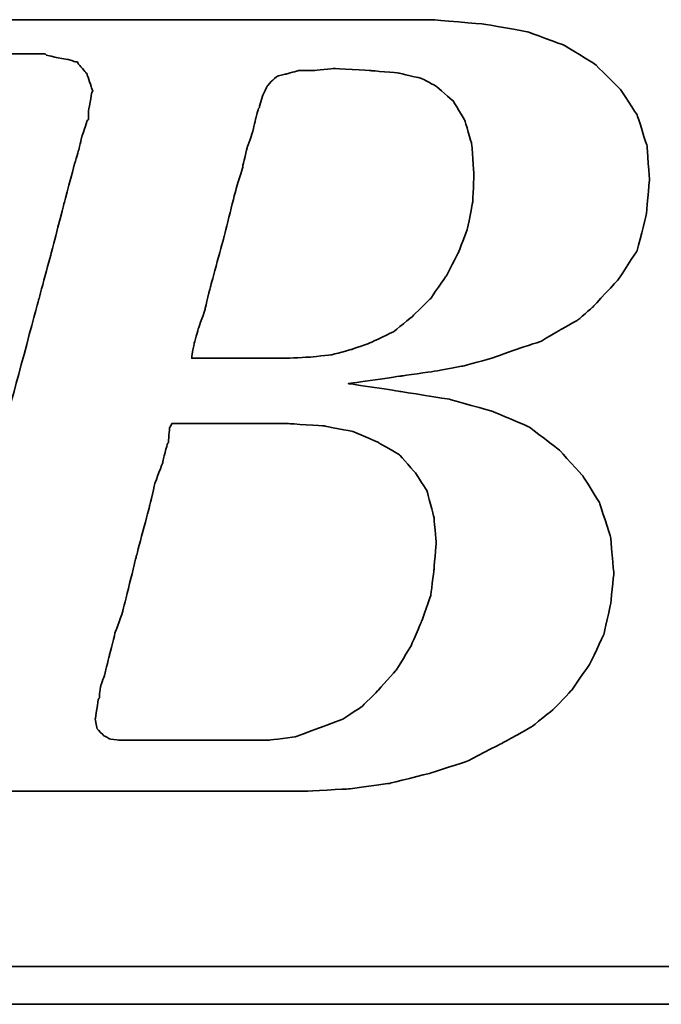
# Model space of a CAD drawing. Header units: millimetres. Extents: x 17 to 344, y 90 to 204.
# Tile 33 of 55: x 258.79 to 260.52, y 125.64 to 128.3. Entities that reach past the tile are written whole.
import ezdxf

# ---------------------------------------------------------------- set-up
doc = ezdxf.new("R2010")
doc.units = ezdxf.units.MM
doc.layers.add('DIM', color=4, linetype='Continuous')
doc.layers.add('layer 1', color=7, linetype='Continuous')

# ---------------------------------------------------------------- blocks, each defined once
blk = doc.blocks.new('TBI MOTION logo(完整正式版)')
at = {"layer": 'layer 1', "color": 22, "lineweight": 35}
for points, knots in [([(-64.65375, -6.86375), (-64.65375, -6.86375), (-64.84375, -7.29625), (-64.84375, -7.29625), (-64.84375, -7.29625), (-64.84375, -7.29625), (-64.86875, -7.34375), (-64.86875, -7.34375), (-64.86875, -7.34375), (-64.86875, -7.34375), (-64.86875, -7.36875), (-64.86875, -7.36875), (-64.86875, -7.36875), (-64.86875, -7.36875), (-65.15375, -7.65375), (-65.15375, -7.65375), (-65.15375, -7.65375), (-65.15375, -7.65375), (-65.17875, -7.65375), (-65.17875, -7.65375), (-65.17875, -7.65375), (-65.17875, -7.65375), (-65.20375, -7.67875), (-65.20375, -7.67875), (-65.20375, -7.67875), (-65.20375, -7.67875), (-65.58875, -7.87125), (-65.58875, -7.87125), (-65.58875, -7.87125), (-65.58875, -7.87125), (-65.63375, -7.87125), (-65.63375, -7.87125), (-65.63375, -7.87125), (-65.63375, -7.87125), (-65.65875, -7.89375), (-65.65875, -7.89375), (-65.65875, -7.89375), (-65.65875, -7.89375), (-66.09375, -7.94375), (-66.09375, -7.94375), (-66.09375, -7.94375), (-66.09375, -7.94375), (-66.11375, -7.94375), (-66.11375, -7.94375), (-66.11375, -7.94375), (-66.11375, -7.94375), (-66.16375, -7.94375), (-66.16375, -7.94375), (-66.16375, -7.94375), (-66.16375, -7.94375), (-66.30875, -7.94375), (-66.30875, -7.94375), (-66.30875, -7.94375), (-66.30875, -7.94375), (-66.69375, -7.94375), (-66.69375, -7.94375), (-66.69375, -7.94375), (-66.69375, -7.94375), (-67.07375, -7.94375), (-67.07375, -7.94375), (-67.07375, -7.94375), (-67.07375, -7.94375), (-67.12375, -7.94375), (-67.12375, -7.94375), (-67.12375, -7.94375), (-67.12375, -7.94375), (-67.12375, -7.96625), (-67.12375, -7.96625), (-67.12375, -7.96625), (-67.12375, -7.96625), (-67.14875, -7.99125), (-67.14875, -7.99125), (-67.14875, -7.99125), (-67.14875, -7.99125), (-67.24375, -8.34875), (-67.24375, -8.34875), (-67.24375, -8.34875), (-67.24375, -8.34875), (-67.31375, -8.68625), (-67.31375, -8.68625), (-67.31375, -8.68625), (-67.31375, -8.68625), (-67.26875, -8.68625), (-67.26875, -8.68625), (-67.26875, -8.68625), (-67.26875, -8.68625), (-67.07375, -8.68625), (-67.07375, -8.68625), (-67.07375, -8.68625), (-67.07375, -8.68625), (-66.54875, -8.68625), (-66.54875, -8.68625), (-66.54875, -8.68625), (-66.54875, -8.68625), (-65.82625, -8.68625), (-65.82625, -8.68625), (-65.82625, -8.68625), (-65.82625, -8.68625), (-65.01375, -8.68625), (-65.01375, -8.68625), (-65.01375, -8.68625), (-65.01375, -8.68625), (-64.05375, -8.68625), (-64.05375, -8.68625), (-64.05375, -8.68625), (-64.05375, -8.68625), (-62.08375, -8.68625), (-62.08375, -8.68625), (-62.08375, -8.68625), (-62.08375, -8.68625), (-60.06875, -8.68625), (-60.06875, -8.68625), (-60.06875, -8.68625), (-60.06875, -8.68625), (-59.10875, -8.68625), (-59.10875, -8.68625), (-59.10875, -8.68625), (-59.10875, -8.68625), (-58.29375, -8.68625), (-58.29375, -8.68625), (-58.29375, -8.68625), (-58.29375, -8.68625), (-57.57375, -8.68625), (-57.57375, -8.68625), (-57.57375, -8.68625), (-57.57375, -8.68625), (-57.04875, -8.68625), (-57.04875, -8.68625), (-57.04875, -8.68625), (-57.04875, -8.68625), (-56.85375, -8.68625), (-56.85375, -8.68625), (-56.85375, -8.68625), (-56.85375, -8.68625), (-56.70875, -8.68625), (-56.70875, -8.68625), (-56.70875, -8.68625), (-56.70875, -8.68625), (-56.61375, -8.68625), (-56.61375, -8.68625), (-56.61375, -8.68625), (-56.61375, -8.68625), (-56.56875, -8.68625), (-56.56875, -8.68625), (-56.56875, -8.68625), (-56.56875, -8.68625), (-55.65375, -8.63875), (-55.65375, -8.63875), (-55.65375, -8.63875), (-55.65375, -8.63875), (-54.76875, -8.51875), (-54.76875, -8.51875), (-54.76875, -8.51875), (-54.76875, -8.51875), (-53.90375, -8.30375), (-53.90375, -8.30375), (-53.90375, -8.30375), (-53.90375, -8.30375), (-53.08875, -8.03875), (-53.08875, -8.03875), (-53.08875, -8.03875), (-53.08875, -8.03875), (-52.34375, -7.65375), (-52.34375, -7.65375), (-52.34375, -7.65375), (-52.34375, -7.65375), (-51.69875, -7.29625), (-51.69875, -7.29625), (-51.69875, -7.29625), (-51.69875, -7.29625), (-51.21875, -6.91125), (-51.21875, -6.91125), (-51.21875, -6.91125), (-51.21875, -6.91125), (-50.83375, -6.50375), (-50.83375, -6.50375), (-50.83375, -6.50375), (-50.83375, -6.50375), (-50.44875, -5.94875), (-50.44875, -5.94875), (-50.44875, -5.94875), (-50.44875, -5.94875), (-50.13875, -5.30375), (-50.13875, -5.30375), (-50.13875, -5.30375), (-50.13875, -5.30375), (-49.99375, -4.65375), (-49.99375, -4.65375), (-49.99375, -4.65375), (-49.99375, -4.65375), (-49.92375, -3.98375), (-49.92375, -3.98375), (-49.92375, -3.98375), (-49.92375, -3.98375), (-49.99375, -3.19374), (-49.99375, -3.19374), (-49.99375, -3.19374), (-49.99375, -3.19374), (-50.23374, -2.44874), (-50.23374, -2.44874), (-50.23374, -2.44874), (-50.23374, -2.44874), (-50.59375, -1.87374), (-50.59375, -1.87374), (-50.59375, -1.87374), (-50.59375, -1.87374), (-51.09875, -1.31874), (-51.09875, -1.31874), (-51.09875, -1.31874), (-51.09875, -1.31874), (-51.74375, -0.81875), (-51.74375, -0.81875), (-51.74375, -0.81875), (-51.74375, -0.81875), (-52.53875, -0.48125), (-52.53875, -0.48125), (-52.53875, -0.48125), (-52.53875, -0.48125), (-53.47375, -0.21875), (-53.47375, -0.21875), (-53.47375, -0.21875), (-53.47375, -0.21875), (-54.52875, -0.04874), (-54.52875, -0.04874), (-54.52875, -0.04874), (-54.52875, -0.04874), (-55.65375, 0.12125), (-55.65375, 0.12125), (-55.65375, 0.12125), (-55.65375, 0.12125), (-54.50375, 0.28624), (-54.50375, 0.28624), (-54.50375, 0.28624), (-54.50375, 0.28624), (-53.83375, 0.38124), (-53.83375, 0.38124), (-53.83375, 0.38124), (-53.83375, 0.38124), (-53.18375, 0.50125), (-53.18375, 0.50125), (-53.18375, 0.50125), (-53.18375, 0.50125), (-52.55875, 0.66874), (-52.55875, 0.66874), (-52.55875, 0.66874), (-52.55875, 0.66874), (-52.03375, 0.86124), (-52.03375, 0.86124), (-52.03375, 0.86124), (-52.03375, 0.86124), (-51.50374, 1.03124), (-51.50374, 1.03124), (-51.50374, 1.03124), (-51.50374, 1.03124), (-51.09875, 1.27125), (-51.09875, 1.27125), (-51.09875, 1.27125), (-51.09875, 1.27125), (-50.71375, 1.48624), (-50.71375, 1.48624), (-50.71375, 1.48624), (-50.71375, 1.48624), (-50.37625, 1.77625), (-50.37625, 1.77625), (-50.37625, 1.77625), (-50.37625, 1.77625), (-49.82375, 2.37625), (-49.82375, 2.37625), (-49.82375, 2.37625), (-49.82375, 2.37625), (-49.41875, 2.99625), (-49.41875, 2.99625), (-49.41875, 2.99625), (-49.41875, 2.99625), (-49.22375, 3.76625), (-49.22375, 3.76625), (-49.22375, 3.76625), (-49.22375, 3.76625), (-49.15375, 4.50874), (-49.15375, 4.50874), (-49.15375, 4.50874), (-49.15375, 4.50874), (-49.20375, 5.25125), (-49.20375, 5.25125), (-49.20375, 5.25125), (-49.20375, 5.25125), (-49.41875, 5.92625), (-49.41875, 5.92625), (-49.41875, 5.92625), (-49.41875, 5.92625), (-49.77875, 6.47625), (-49.77875, 6.47625), (-49.77875, 6.47625), (-49.77875, 6.47625), (-50.33125, 7.02624), (-50.33125, 7.02624), (-50.33125, 7.02624), (-50.33125, 7.02624), (-51.00125, 7.43625), (-51.00125, 7.43625), (-51.00125, 7.43625), (-51.00125, 7.43625), (-51.79375, 7.72625), (-51.79375, 7.72625), (-51.79375, 7.72625), (-51.79375, 7.72625), (-52.72875, 7.89124), (-52.72875, 7.89124), (-52.72875, 7.89124), (-52.72875, 7.89124), (-53.83375, 7.98625), (-53.83375, 7.98625), (-53.83375, 7.98625), (-53.83375, 7.98625), (-53.92875, 7.98625), (-53.92875, 7.98625), (-53.92875, 7.98625), (-53.92875, 7.98625), (-54.26375, 7.98625), (-54.26375, 7.98625), (-54.26375, 7.98625), (-54.26375, 7.98625), (-54.74375, 7.98625), (-54.74375, 7.98625), (-54.74375, 7.98625), (-54.74375, 7.98625), (-55.36875, 7.98625), (-55.36875, 7.98625), (-55.36875, 7.98625), (-55.36875, 7.98625), (-56.13375, 7.98625), (-56.13375, 7.98625), (-56.13375, 7.98625), (-56.13375, 7.98625), (-56.94875, 7.98625), (-56.94875, 7.98625), (-56.94875, 7.98625), (-56.94875, 7.98625), (-58.77625, 7.98625), (-58.77625, 7.98625), (-58.77625, 7.98625), (-58.77625, 7.98625), (-60.59875, 7.98625), (-60.59875, 7.98625), (-60.59875, 7.98625), (-60.59875, 7.98625), (-61.41375, 7.98625), (-61.41375, 7.98625), (-61.41375, 7.98625), (-61.41375, 7.98625), (-62.17875, 7.98625), (-62.17875, 7.98625), (-62.17875, 7.98625), (-62.17875, 7.98625), (-62.80375, 7.98625), (-62.80375, 7.98625), (-62.80375, 7.98625), (-62.80375, 7.98625), (-63.30625, 7.98625), (-63.30625, 7.98625), (-63.30625, 7.98625), (-63.30625, 7.98625), (-63.57375, 7.98625), (-63.57375, 7.98625), (-63.57375, 7.98625), (-63.57375, 7.98625), (-63.57375, 7.96375), (-63.57375, 7.96375), (-63.57375, 7.96375), (-63.57375, 7.96375), (-63.59875, 7.94125), (-63.59875, 7.94125), (-63.59875, 7.94125), (-63.59875, 7.94125), (-63.69375, 7.55625), (-63.69375, 7.55625), (-63.69375, 7.55625), (-63.69375, 7.55625), (-63.76375, 7.24624), (-63.76375, 7.24624), (-63.76375, 7.24624), (-63.76375, 7.24624), (-63.23875, 7.24624), (-63.23875, 7.24624), (-63.23875, 7.24624), (-63.23875, 7.24624), (-62.75875, 7.24624), (-62.75875, 7.24624), (-62.75875, 7.24624), (-62.75875, 7.24624), (-62.61125, 7.24624), (-62.61125, 7.24624), (-62.61125, 7.24624), (-62.61125, 7.24624), (-62.56625, 7.24624), (-62.56625, 7.24624), (-62.56625, 7.24624), (-62.56625, 7.24624), (-62.22875, 7.24624), (-62.22875, 7.24624), (-62.22875, 7.24624), (-62.22875, 7.24624), (-62.20375, 7.24624), (-62.20375, 7.24624), (-62.20375, 7.24624), (-62.20375, 7.24624), (-62.17875, 7.21875), (-62.17875, 7.21875), (-62.17875, 7.21875), (-62.17875, 7.21875), (-61.96375, 7.17125), (-61.96375, 7.17125), (-61.96375, 7.17125), (-61.96375, 7.17125), (-61.72375, 7.12624), (-61.72375, 7.12624), (-61.72375, 7.12624), (-61.72375, 7.12624), (-61.70375, 7.12624), (-61.70375, 7.12624), (-61.70375, 7.12624), (-61.70375, 7.12624), (-61.55875, 7.07624), (-61.55875, 7.07624), (-61.55875, 7.07624), (-61.55875, 7.07624), (-61.50875, 7.07624), (-61.50875, 7.07624), (-61.50875, 7.07624), (-61.50875, 7.07624), (-61.48375, 7.02624), (-61.48375, 7.02624), (-61.48375, 7.02624), (-61.48375, 7.02624), (-61.31875, 6.83375), (-61.31875, 6.83375), (-61.31875, 6.83375), (-61.31875, 6.83375), (-61.29375, 6.81125), (-61.29375, 6.81125), (-61.29375, 6.81125), (-61.29375, 6.81125), (-61.29375, 6.78625), (-61.29375, 6.78625), (-61.29375, 6.78625), (-61.29375, 6.78625), (-61.19875, 6.50124), (-61.19875, 6.50124), (-61.19875, 6.50124), (-61.19875, 6.50124), (-61.17375, 6.45124), (-61.17375, 6.45124), (-61.17375, 6.45124), (-61.17375, 6.45124), (-61.19875, 6.40625), (-61.19875, 6.40625), (-61.19875, 6.40625), (-61.19875, 6.40625), (-61.26875, 5.99624), (-61.26875, 5.99624), (-61.26875, 5.99624), (-61.26875, 5.99624), (-61.26875, 5.85125), (-61.26875, 5.85125), (-61.26875, 5.85125), (-61.26875, 5.85125), (-61.26875, 5.82625), (-61.26875, 5.82625), (-61.26875, 5.82625), (-61.26875, 5.82625), (-61.29375, 5.80625), (-61.29375, 5.80625), (-61.29375, 5.80625), (-61.29375, 5.80625), (-61.34125, 5.66125), (-61.34125, 5.66125), (-61.34125, 5.66125), (-61.34125, 5.66125), (-61.41375, 5.44625), (-61.41375, 5.44625), (-61.41375, 5.44625), (-61.41375, 5.44625), (-61.48375, 5.15625), (-61.48375, 5.15625), (-61.48375, 5.15625), (-61.48375, 5.15625), (-61.58375, 4.82124), (-61.58375, 4.82124), (-61.58375, 4.82124), (-61.58375, 4.82124), (-61.79875, 4.00375), (-61.79875, 4.00375), (-61.79875, 4.00375), (-61.79875, 4.00375), (-62.05875, 2.99625), (-62.05875, 2.99625), (-62.05875, 2.99625), (-62.05875, 2.99625), (-62.34875, 1.91625), (-62.34875, 1.91625), (-62.34875, 1.91625), (-62.34875, 1.91625), (-62.97375, -0.41124), (-62.97375, -0.41124), (-62.97375, -0.41124), (-62.97375, -0.41124), (-63.59875, -2.75875), (-63.59875, -2.75875), (-63.59875, -2.75875), (-63.59875, -2.75875), (-63.88375, -3.86374), (-63.88375, -3.86374), (-63.88375, -3.86374), (-63.88375, -3.86374), (-64.14875, -4.82374), (-64.14875, -4.82374), (-64.14875, -4.82374), (-64.14875, -4.82374), (-64.36375, -5.64125), (-64.36375, -5.64125), (-64.36375, -5.64125), (-64.36375, -5.64125), (-64.43625, -5.97625), (-64.43625, -5.97625), (-64.43625, -5.97625), (-64.43625, -5.97625), (-64.50875, -6.28625), (-64.50875, -6.28625), (-64.50875, -6.28625), (-64.50875, -6.28625), (-64.50875, -6.30875), (-64.50875, -6.30875), (-64.50875, -6.30875), (-64.50875, -6.30875), (-64.57875, -6.50375), (-64.57875, -6.50375), (-64.57875, -6.50375), (-64.57875, -6.50375), (-64.62875, -6.69625), (-64.62875, -6.69625), (-64.62875, -6.69625), (-64.62875, -6.69625), (-64.62875, -6.76875), (-64.62875, -6.76875), (-64.62875, -6.76875), (-64.62875, -6.76875), (-64.62875, -6.81375), (-64.62875, -6.81375), (-64.62875, -6.81375), (-64.62875, -6.81375), (-64.62875, -6.83875), (-64.62875, -6.83875), (-64.62875, -6.83875), (-64.62875, -6.83875), (-64.65375, -6.86375), (-64.65375, -6.86375)], [0, 0, 0, 0, 0.00719424, 0.00719424, 0.00719424, 0.00719425, 0.01438849, 0.01438849, 0.01438849, 0.0143885, 0.02158273, 0.02158273, 0.02158273, 0.02158274, 0.02877698, 0.02877698, 0.02877698, 0.02877699, 0.03597122, 0.03597122, 0.03597122, 0.03597123, 0.04316547, 0.04316547, 0.04316547, 0.04316548, 0.05035971, 0.05035971, 0.05035971, 0.05035972, 0.05755396, 0.05755396, 0.05755396, 0.05755397, 0.0647482, 0.0647482, 0.0647482, 0.06474821, 0.07194245, 0.07194245, 0.07194245, 0.07194246, 0.07913669, 0.07913669, 0.07913669, 0.0791367, 0.08633094, 0.08633094, 0.08633094, 0.08633095, 0.09352518, 0.09352518, 0.09352518, 0.09352519, 0.10071942, 0.10071942, 0.10071942, 0.10071943, 0.10791367, 0.10791367, 0.10791367, 0.10791368, 0.11510791, 0.11510791, 0.11510791, 0.11510792, 0.12230216, 0.12230216, 0.12230216, 0.12230217, 0.1294964, 0.1294964, 0.1294964, 0.12949641, 0.13669065, 0.13669065, 0.13669065, 0.13669066, 0.14388489, 0.14388489, 0.14388489, 0.1438849, 0.15107914, 0.15107914, 0.15107914, 0.15107915, 0.15827338, 0.15827338, 0.15827338, 0.15827339, 0.16546763, 0.16546763, 0.16546763, 0.16546764, 0.17266187, 0.17266187, 0.17266187, 0.17266188, 0.17985612, 0.17985612, 0.17985612, 0.17985613, 0.18705036, 0.18705036, 0.18705036, 0.18705037, 0.1942446, 0.1942446, 0.1942446, 0.19424461, 0.20143885, 0.20143885, 0.20143885, 0.20143886, 0.20863309, 0.20863309, 0.20863309, 0.2086331, 0.21582734, 0.21582734, 0.21582734, 0.21582735, 0.22302158, 0.22302158, 0.22302158, 0.22302159, 0.23021583, 0.23021583, 0.23021583, 0.23021584, 0.23741007, 0.23741007, 0.23741007, 0.23741008, 0.24460432, 0.24460432, 0.24460432, 0.24460433, 0.25179856, 0.25179856, 0.25179856, 0.25179857, 0.25899281, 0.25899281, 0.25899281, 0.25899282, 0.26618705, 0.26618705, 0.26618705, 0.26618706, 0.27338129, 0.27338129, 0.27338129, 0.2733813, 0.28057554, 0.28057554, 0.28057554, 0.28057555, 0.28776978, 0.28776978, 0.28776978, 0.28776979, 0.29496403, 0.29496403, 0.29496403, 0.29496404, 0.30215827, 0.30215827, 0.30215827, 0.30215828, 0.30935252, 0.30935252, 0.30935252, 0.30935253, 0.31654676, 0.31654676, 0.31654676, 0.31654677, 0.32374101, 0.32374101, 0.32374101, 0.32374102, 0.33093525, 0.33093525, 0.33093525, 0.33093526, 0.3381295, 0.3381295, 0.3381295, 0.33812951, 0.34532374, 0.34532374, 0.34532374, 0.34532375, 0.35251799, 0.35251799, 0.35251799, 0.352518, 0.35971223, 0.35971223, 0.35971223, 0.35971224, 0.36690647, 0.36690647, 0.36690647, 0.36690648, 0.37410072, 0.37410072, 0.37410072, 0.37410073, 0.38129496, 0.38129496, 0.38129496, 0.38129497, 0.38848921, 0.38848921, 0.38848921, 0.38848922, 0.39568345, 0.39568345, 0.39568345, 0.39568346, 0.4028777, 0.4028777, 0.4028777, 0.40287771, 0.41007194, 0.41007194, 0.41007194, 0.41007195, 0.41726619, 0.41726619, 0.41726619, 0.4172662, 0.42446043, 0.42446043, 0.42446043, 0.42446044, 0.43165468, 0.43165468, 0.43165468, 0.43165469, 0.43884892, 0.43884892, 0.43884892, 0.43884893, 0.44604317, 0.44604317, 0.44604317, 0.44604318, 0.45323741, 0.45323741, 0.45323741, 0.45323742, 0.46043165, 0.46043165, 0.46043165, 0.46043166, 0.4676259, 0.4676259, 0.4676259, 0.46762591, 0.47482014, 0.47482014, 0.47482014, 0.47482015, 0.48201439, 0.48201439, 0.48201439, 0.4820144, 0.48920863, 0.48920863, 0.48920863, 0.48920864, 0.49640288, 0.49640288, 0.49640288, 0.49640289, 0.50359712, 0.50359712, 0.50359712, 0.50359713, 0.51079137, 0.51079137, 0.51079137, 0.51079138, 0.51798561, 0.51798561, 0.51798561, 0.51798562, 0.52517986, 0.52517986, 0.52517986, 0.52517987, 0.5323741, 0.5323741, 0.5323741, 0.53237411, 0.53956835, 0.53956835, 0.53956835, 0.53956836, 0.54676259, 0.54676259, 0.54676259, 0.5467626, 0.55395683, 0.55395683, 0.55395683, 0.55395684, 0.56115108, 0.56115108, 0.56115108, 0.56115109, 0.56834532, 0.56834532, 0.56834532, 0.56834533, 0.57553957, 0.57553957, 0.57553957, 0.57553958, 0.58273381, 0.58273381, 0.58273381, 0.58273382, 0.58992806, 0.58992806, 0.58992806, 0.58992807, 0.5971223, 0.5971223, 0.5971223, 0.59712231, 0.60431655, 0.60431655, 0.60431655, 0.60431656, 0.61151079, 0.61151079, 0.61151079, 0.6115108, 0.61870504, 0.61870504, 0.61870504, 0.61870505, 0.62589928, 0.62589928, 0.62589928, 0.62589929, 0.63309353, 0.63309353, 0.63309353, 0.63309354, 0.64028777, 0.64028777, 0.64028777, 0.64028778, 0.64748201, 0.64748201, 0.64748201, 0.64748202, 0.65467626, 0.65467626, 0.65467626, 0.65467627, 0.6618705, 0.6618705, 0.6618705, 0.66187051, 0.66906475, 0.66906475, 0.66906475, 0.66906476, 0.67625899, 0.67625899, 0.67625899, 0.676259, 0.68345324, 0.68345324, 0.68345324, 0.68345325, 0.69064748, 0.69064748, 0.69064748, 0.69064749, 0.69784173, 0.69784173, 0.69784173, 0.69784174, 0.70503597, 0.70503597, 0.70503597, 0.70503598, 0.71223022, 0.71223022, 0.71223022, 0.71223023, 0.71942446, 0.71942446, 0.71942446, 0.71942447, 0.72661871, 0.72661871, 0.72661871, 0.72661872, 0.73381295, 0.73381295, 0.73381295, 0.73381296, 0.74100719, 0.74100719, 0.74100719, 0.7410072, 0.74820144, 0.74820144, 0.74820144, 0.74820145, 0.75539568, 0.75539568, 0.75539568, 0.75539569, 0.76258993, 0.76258993, 0.76258993, 0.76258994, 0.76978417, 0.76978417, 0.76978417, 0.76978418, 0.77697842, 0.77697842, 0.77697842, 0.77697843, 0.78417266, 0.78417266, 0.78417266, 0.78417267, 0.79136691, 0.79136691, 0.79136691, 0.79136692, 0.79856115, 0.79856115, 0.79856115, 0.79856116, 0.8057554, 0.8057554, 0.8057554, 0.80575541, 0.81294964, 0.81294964, 0.81294964, 0.81294965, 0.82014388, 0.82014388, 0.82014388, 0.82014389, 0.82733813, 0.82733813, 0.82733813, 0.82733814, 0.83453237, 0.83453237, 0.83453237, 0.83453238, 0.84172662, 0.84172662, 0.84172662, 0.84172663, 0.84892086, 0.84892086, 0.84892086, 0.84892087, 0.85611511, 0.85611511, 0.85611511, 0.85611512, 0.86330935, 0.86330935, 0.86330935, 0.86330936, 0.8705036, 0.8705036, 0.8705036, 0.87050361, 0.87769784, 0.87769784, 0.87769784, 0.87769785, 0.88489209, 0.88489209, 0.88489209, 0.8848921, 0.89208633, 0.89208633, 0.89208633, 0.89208634, 0.89928058, 0.89928058, 0.89928058, 0.89928059, 0.90647482, 0.90647482, 0.90647482, 0.90647483, 0.91366906, 0.91366906, 0.91366906, 0.91366907, 0.92086331, 0.92086331, 0.92086331, 0.92086332, 0.92805755, 0.92805755, 0.92805755, 0.92805756, 0.9352518, 0.9352518, 0.9352518, 0.93525181, 0.94244604, 0.94244604, 0.94244604, 0.94244605, 0.94964029, 0.94964029, 0.94964029, 0.9496403, 0.95683453, 0.95683453, 0.95683453, 0.95683454, 0.96402878, 0.96402878, 0.96402878, 0.96402879, 0.97122302, 0.97122302, 0.97122302, 0.97122303, 0.97841727, 0.97841727, 0.97841727, 0.97841728, 0.98561151, 0.98561151, 0.98561151, 0.98561152, 0.99280576, 0.99280576, 0.99280576, 0.99280577, 1, 1, 1, 1]), ([(-57.50375, 6.35625), (-57.50375, 6.35625), (-57.57375, 6.11625), (-57.57375, 6.11625), (-57.57375, 6.11625), (-57.57375, 6.11625), (-57.57375, 6.09125), (-57.57375, 6.09125), (-57.57375, 6.09125), (-57.57375, 6.09125), (-57.59875, 6.06625), (-57.59875, 6.06625), (-57.59875, 6.06625), (-57.59875, 6.06625), (-57.64875, 5.87625), (-57.64875, 5.87625), (-57.64875, 5.87625), (-57.64875, 5.87625), (-57.71875, 5.58875), (-57.71875, 5.58875), (-57.71875, 5.58875), (-57.71875, 5.58875), (-57.71875, 5.56625), (-57.71875, 5.56625), (-57.71875, 5.56625), (-57.71875, 5.56625), (-57.83875, 5.23125), (-57.83875, 5.23125), (-57.83875, 5.23125), (-57.83875, 5.23125), (-57.93625, 4.82124), (-57.93625, 4.82124), (-57.93625, 4.82124), (-57.93625, 4.82124), (-57.93625, 4.79624), (-57.93625, 4.79624), (-57.93625, 4.79624), (-57.93625, 4.79624), (-58.07875, 4.34125), (-58.07875, 4.34125), (-58.07875, 4.34125), (-58.07875, 4.34125), (-58.34375, 3.28625), (-58.34375, 3.28625), (-58.34375, 3.28625), (-58.34375, 3.28625), (-58.62875, 2.23124), (-58.62875, 2.23124), (-58.62875, 2.23124), (-58.62875, 2.23124), (-58.74875, 1.75125), (-58.74875, 1.75125), (-58.74875, 1.75125), (-58.74875, 1.75125), (-58.74875, 1.72625), (-58.74875, 1.72625), (-58.74875, 1.72625), (-58.74875, 1.72625), (-58.89375, 1.31625), (-58.89375, 1.31625), (-58.89375, 1.31625), (-58.89375, 1.31625), (-58.98875, 0.98124), (-58.98875, 0.98124), (-58.98875, 0.98124), (-58.98875, 0.98124), (-59.03875, 0.71625), (-59.03875, 0.71625), (-59.03875, 0.71625), (-59.03875, 0.71625), (-59.03875, 0.66874), (-59.03875, 0.66874), (-59.03875, 0.66874), (-59.03875, 0.66874), (-58.91875, 0.66874), (-58.91875, 0.66874), (-58.91875, 0.66874), (-58.91875, 0.66874), (-58.53375, 0.66874), (-58.53375, 0.66874), (-58.53375, 0.66874), (-58.53375, 0.66874), (-58.10375, 0.66874), (-58.10375, 0.66874), (-58.10375, 0.66874), (-58.10375, 0.66874), (-57.66875, 0.66874), (-57.66875, 0.66874), (-57.66875, 0.66874), (-57.66875, 0.66874), (-57.33375, 0.66874), (-57.33375, 0.66874), (-57.33375, 0.66874), (-57.33375, 0.66874), (-57.09375, 0.66874), (-57.09375, 0.66874), (-57.09375, 0.66874), (-57.09375, 0.66874), (-56.99875, 0.66874), (-56.99875, 0.66874), (-56.99875, 0.66874), (-56.99875, 0.66874), (-56.49375, 0.69374), (-56.49375, 0.69374), (-56.49375, 0.69374), (-56.49375, 0.69374), (-56.01375, 0.74374), (-56.01375, 0.74374), (-56.01375, 0.74374), (-56.01375, 0.74374), (-55.58375, 0.86124), (-55.58375, 0.86124), (-55.58375, 0.86124), (-55.58375, 0.86124), (-55.17375, 1.00624), (-55.17375, 1.00624), (-55.17375, 1.00624), (-55.17375, 1.00624), (-54.67375, 1.24625), (-54.67375, 1.24625), (-54.67375, 1.24625), (-54.67375, 1.24625), (-54.26375, 1.58124), (-54.26375, 1.58124), (-54.26375, 1.58124), (-54.26375, 1.58124), (-53.87875, 1.96374), (-53.87875, 1.96374), (-53.87875, 1.96374), (-53.87875, 1.96374), (-53.54375, 2.44625), (-53.54375, 2.44625), (-53.54375, 2.44625), (-53.54375, 2.44625), (-53.27875, 2.95125), (-53.27875, 2.95125), (-53.27875, 2.95125), (-53.27875, 2.95125), (-53.08875, 3.45124), (-53.08875, 3.45124), (-53.08875, 3.45124), (-53.08875, 3.45124), (-52.96875, 4.05124), (-52.96875, 4.05124), (-52.96875, 4.05124), (-52.96875, 4.05124), (-52.94375, 4.65125), (-52.94375, 4.65125), (-52.94375, 4.65125), (-52.94375, 4.65125), (-52.99375, 5.30125), (-52.99375, 5.30125), (-52.99375, 5.30125), (-52.99375, 5.30125), (-53.13875, 5.80625), (-53.13875, 5.80625), (-53.13875, 5.80625), (-53.13875, 5.80625), (-53.39875, 6.23625), (-53.39875, 6.23625), (-53.39875, 6.23625), (-53.39875, 6.23625), (-53.75875, 6.54875), (-53.75875, 6.54875), (-53.75875, 6.54875), (-53.75875, 6.54875), (-54.07375, 6.71625), (-54.07375, 6.71625), (-54.07375, 6.71625), (-54.07375, 6.71625), (-54.57375, 6.83375), (-54.57375, 6.83375), (-54.57375, 6.83375), (-54.57375, 6.83375), (-55.17375, 6.88625), (-55.17375, 6.88625), (-55.17375, 6.88625), (-55.17375, 6.88625), (-55.96875, 6.93125), (-55.96875, 6.93125), (-55.96875, 6.93125), (-55.96875, 6.93125), (-56.39875, 6.88625), (-56.39875, 6.88625), (-56.39875, 6.88625), (-56.39875, 6.88625), (-56.42125, 6.88625), (-56.42125, 6.88625), (-56.42125, 6.88625), (-56.42125, 6.88625), (-56.73375, 6.88625), (-56.73375, 6.88625), (-56.73375, 6.88625), (-56.73375, 6.88625), (-56.99875, 6.81125), (-56.99875, 6.81125), (-56.99875, 6.81125), (-56.99875, 6.81125), (-57.02375, 6.81125), (-57.02375, 6.81125), (-57.02375, 6.81125), (-57.02375, 6.81125), (-57.18875, 6.76625), (-57.18875, 6.76625), (-57.18875, 6.76625), (-57.18875, 6.76625), (-57.30875, 6.66625), (-57.30875, 6.66625), (-57.30875, 6.66625), (-57.30875, 6.66625), (-57.40875, 6.54875), (-57.40875, 6.54875), (-57.40875, 6.54875), (-57.40875, 6.54875), (-57.50375, 6.35625), (-57.50375, 6.35625)], [0, 0, 0, 0, 0.01851852, 0.01851852, 0.01851852, 0.01851853, 0.03703704, 0.03703704, 0.03703704, 0.03703705, 0.05555556, 0.05555556, 0.05555556, 0.05555557, 0.07407407, 0.07407407, 0.07407407, 0.07407408, 0.09259259, 0.09259259, 0.09259259, 0.0925926, 0.11111111, 0.11111111, 0.11111111, 0.11111112, 0.12962963, 0.12962963, 0.12962963, 0.12962964, 0.14814815, 0.14814815, 0.14814815, 0.14814816, 0.16666667, 0.16666667, 0.16666667, 0.16666668, 0.18518519, 0.18518519, 0.18518519, 0.1851852, 0.2037037, 0.2037037, 0.2037037, 0.20370371, 0.22222222, 0.22222222, 0.22222222, 0.22222223, 0.24074074, 0.24074074, 0.24074074, 0.24074075, 0.25925926, 0.25925926, 0.25925926, 0.25925927, 0.27777778, 0.27777778, 0.27777778, 0.27777779, 0.2962963, 0.2962963, 0.2962963, 0.29629631, 0.31481481, 0.31481481, 0.31481481, 0.31481482, 0.33333333, 0.33333333, 0.33333333, 0.33333334, 0.35185185, 0.35185185, 0.35185185, 0.35185186, 0.37037037, 0.37037037, 0.37037037, 0.37037038, 0.38888889, 0.38888889, 0.38888889, 0.3888889, 0.40740741, 0.40740741, 0.40740741, 0.40740742, 0.42592593, 0.42592593, 0.42592593, 0.42592594, 0.44444444, 0.44444444, 0.44444444, 0.44444445, 0.46296296, 0.46296296, 0.46296296, 0.46296297, 0.48148148, 0.48148148, 0.48148148, 0.48148149, 0.5, 0.5, 0.5, 0.50000001, 0.51851852, 0.51851852, 0.51851852, 0.51851853, 0.53703704, 0.53703704, 0.53703704, 0.53703705, 0.55555556, 0.55555556, 0.55555556, 0.55555557, 0.57407407, 0.57407407, 0.57407407, 0.57407408, 0.59259259, 0.59259259, 0.59259259, 0.5925926, 0.61111111, 0.61111111, 0.61111111, 0.61111112, 0.62962963, 0.62962963, 0.62962963, 0.62962964, 0.64814815, 0.64814815, 0.64814815, 0.64814816, 0.66666667, 0.66666667, 0.66666667, 0.66666668, 0.68518519, 0.68518519, 0.68518519, 0.6851852, 0.7037037, 0.7037037, 0.7037037, 0.70370371, 0.72222222, 0.72222222, 0.72222222, 0.72222223, 0.74074074, 0.74074074, 0.74074074, 0.74074075, 0.75925926, 0.75925926, 0.75925926, 0.75925927, 0.77777778, 0.77777778, 0.77777778, 0.77777779, 0.7962963, 0.7962963, 0.7962963, 0.79629631, 0.81481481, 0.81481481, 0.81481481, 0.81481482, 0.83333333, 0.83333333, 0.83333333, 0.83333334, 0.85185185, 0.85185185, 0.85185185, 0.85185186, 0.87037037, 0.87037037, 0.87037037, 0.87037038, 0.88888889, 0.88888889, 0.88888889, 0.8888889, 0.90740741, 0.90740741, 0.90740741, 0.90740742, 0.92592593, 0.92592593, 0.92592593, 0.92592594, 0.94444444, 0.94444444, 0.94444444, 0.94444445, 0.96296296, 0.96296296, 0.96296296, 0.96296297, 0.98148148, 0.98148148, 0.98148148, 0.98148149, 1, 1, 1, 1]), ([(-61.03125, -6.57375), (-61.03125, -6.57375), (-61.03125, -6.67125), (-61.03125, -6.67125), (-61.03125, -6.67125), (-61.03125, -6.67125), (-61.05375, -6.69625), (-61.05375, -6.69625), (-61.05375, -6.69625), (-61.05375, -6.69625), (-61.12375, -7.12875), (-61.12375, -7.12875), (-61.12375, -7.12875), (-61.12375, -7.12875), (-61.07875, -7.34375), (-61.07875, -7.34375), (-61.07875, -7.34375), (-61.07875, -7.34375), (-60.93375, -7.48875), (-60.93375, -7.48875), (-60.93375, -7.48875), (-60.93375, -7.48875), (-60.81375, -7.55625), (-60.81375, -7.55625), (-60.81375, -7.55625), (-60.81375, -7.55625), (-60.62375, -7.58375), (-60.62375, -7.58375), (-60.62375, -7.58375), (-60.62375, -7.58375), (-60.30875, -7.58375), (-60.30875, -7.58375), (-60.30875, -7.58375), (-60.30875, -7.58375), (-59.97375, -7.58375), (-59.97375, -7.58375), (-59.97375, -7.58375), (-59.97375, -7.58375), (-59.87875, -7.58375), (-59.87875, -7.58375), (-59.87875, -7.58375), (-59.87875, -7.58375), (-59.63625, -7.58375), (-59.63625, -7.58375), (-59.63625, -7.58375), (-59.63625, -7.58375), (-58.96875, -7.58375), (-58.96875, -7.58375), (-58.96875, -7.58375), (-58.96875, -7.58375), (-58.29375, -7.58375), (-58.29375, -7.58375), (-58.29375, -7.58375), (-58.29375, -7.58375), (-58.05375, -7.58375), (-58.05375, -7.58375), (-58.05375, -7.58375), (-58.05375, -7.58375), (-57.98375, -7.58375), (-57.98375, -7.58375), (-57.98375, -7.58375), (-57.98375, -7.58375), (-57.35875, -7.58375), (-57.35875, -7.58375), (-57.35875, -7.58375), (-57.35875, -7.58375), (-56.78375, -7.50875), (-56.78375, -7.50875), (-56.78375, -7.50875), (-56.78375, -7.50875), (-56.27875, -7.31875), (-56.27875, -7.31875), (-56.27875, -7.31875), (-56.27875, -7.31875), (-55.77375, -7.12875), (-55.77375, -7.12875), (-55.77375, -7.12875), (-55.77375, -7.12875), (-55.36875, -6.86375), (-55.36875, -6.86375), (-55.36875, -6.86375), (-55.36875, -6.86375), (-55.00875, -6.50375), (-55.00875, -6.50375), (-55.00875, -6.50375), (-55.00875, -6.50375), (-54.62375, -6.06875), (-54.62375, -6.06875), (-54.62375, -6.06875), (-54.62375, -6.06875), (-54.31375, -5.56875), (-54.31375, -5.56875), (-54.31375, -5.56875), (-54.31375, -5.56875), (-54.07375, -5.01625), (-54.07375, -5.01625), (-54.07375, -5.01625), (-54.07375, -5.01625), (-53.87875, -4.46374), (-53.87875, -4.46374), (-53.87875, -4.46374), (-53.87875, -4.46374), (-53.80875, -3.91375), (-53.80875, -3.91375), (-53.80875, -3.91375), (-53.80875, -3.91375), (-53.75875, -3.31375), (-53.75875, -3.31375), (-53.75875, -3.31375), (-53.75875, -3.31375), (-53.80875, -2.75875), (-53.80875, -2.75875), (-53.80875, -2.75875), (-53.80875, -2.75875), (-53.95375, -2.20875), (-53.95375, -2.20875), (-53.95375, -2.20875), (-53.95375, -2.20875), (-54.19375, -1.82625), (-54.19375, -1.82625), (-54.19375, -1.82625), (-54.19375, -1.82625), (-54.55375, -1.41875), (-54.55375, -1.41875), (-54.55375, -1.41875), (-54.55375, -1.41875), (-55.00875, -1.15125), (-55.00875, -1.15125), (-55.00875, -1.15125), (-55.00875, -1.15125), (-55.56125, -0.91375), (-55.56125, -0.91375), (-55.56125, -0.91375), (-55.56125, -0.91375), (-56.18125, -0.79375), (-56.18125, -0.79375), (-56.18125, -0.79375), (-56.18125, -0.79375), (-56.94875, -0.74374), (-56.94875, -0.74374), (-56.94875, -0.74374), (-56.94875, -0.74374), (-56.99875, -0.74374), (-56.99875, -0.74374), (-56.99875, -0.74374), (-56.99875, -0.74374), (-57.09375, -0.74374), (-57.09375, -0.74374), (-57.09375, -0.74374), (-57.09375, -0.74374), (-57.38375, -0.74374), (-57.38375, -0.74374), (-57.38375, -0.74374), (-57.38375, -0.74374), (-57.76875, -0.74374), (-57.76875, -0.74374), (-57.76875, -0.74374), (-57.76875, -0.74374), (-58.24625, -0.74374), (-58.24625, -0.74374), (-58.24625, -0.74374), (-58.24625, -0.74374), (-58.72875, -0.74374), (-58.72875, -0.74374), (-58.72875, -0.74374), (-58.72875, -0.74374), (-59.20875, -0.74374), (-59.20875, -0.74374), (-59.20875, -0.74374), (-59.20875, -0.74374), (-59.46875, -0.74374), (-59.46875, -0.74374), (-59.46875, -0.74374), (-59.46875, -0.74374), (-59.51625, -0.83875), (-59.51625, -0.83875), (-59.51625, -0.83875), (-59.51625, -0.83875), (-59.54375, -1.15125), (-59.54375, -1.15125), (-59.54375, -1.15125), (-59.54375, -1.15125), (-59.56375, -1.17874), (-59.56375, -1.17874), (-59.56375, -1.17874), (-59.56375, -1.17874), (-59.66375, -1.55875), (-59.66375, -1.55875), (-59.66375, -1.55875), (-59.66375, -1.55875), (-59.66375, -1.58375), (-59.66375, -1.58375), (-59.66375, -1.58375), (-59.66375, -1.58375), (-59.82875, -2.01874), (-59.82875, -2.01874), (-59.82875, -2.01874), (-59.82875, -2.01874), (-59.94875, -2.52125), (-59.94875, -2.52125), (-59.94875, -2.52125), (-59.94875, -2.52125), (-60.23875, -3.62375), (-60.23875, -3.62375), (-60.23875, -3.62375), (-60.23875, -3.62375), (-60.52375, -4.77624), (-60.52375, -4.77624), (-60.52375, -4.77624), (-60.52375, -4.77624), (-60.52375, -4.79874), (-60.52375, -4.79874), (-60.52375, -4.79874), (-60.52375, -4.79874), (-60.69125, -5.25375), (-60.69125, -5.25375), (-60.69125, -5.25375), (-60.69125, -5.25375), (-60.81375, -5.73625), (-60.81375, -5.73625), (-60.81375, -5.73625), (-60.81375, -5.73625), (-60.90875, -6.11875), (-60.90875, -6.11875), (-60.90875, -6.11875), (-60.90875, -6.11875), (-60.90875, -6.14375), (-60.90875, -6.14375), (-60.90875, -6.14375), (-60.90875, -6.14375), (-61.00375, -6.40875), (-61.00375, -6.40875), (-61.00375, -6.40875), (-61.00375, -6.40875), (-61.03125, -6.57375), (-61.03125, -6.57375)], [0, 0, 0, 0, 0.01694915, 0.01694915, 0.01694915, 0.01694916, 0.03389831, 0.03389831, 0.03389831, 0.03389832, 0.05084746, 0.05084746, 0.05084746, 0.05084747, 0.06779661, 0.06779661, 0.06779661, 0.06779662, 0.08474576, 0.08474576, 0.08474576, 0.08474577, 0.10169492, 0.10169492, 0.10169492, 0.10169493, 0.11864407, 0.11864407, 0.11864407, 0.11864408, 0.13559322, 0.13559322, 0.13559322, 0.13559323, 0.15254237, 0.15254237, 0.15254237, 0.15254238, 0.16949153, 0.16949153, 0.16949153, 0.16949154, 0.18644068, 0.18644068, 0.18644068, 0.18644069, 0.20338983, 0.20338983, 0.20338983, 0.20338984, 0.22033898, 0.22033898, 0.22033898, 0.22033899, 0.23728814, 0.23728814, 0.23728814, 0.23728815, 0.25423729, 0.25423729, 0.25423729, 0.2542373, 0.27118644, 0.27118644, 0.27118644, 0.27118645, 0.28813559, 0.28813559, 0.28813559, 0.2881356, 0.30508475, 0.30508475, 0.30508475, 0.30508476, 0.3220339, 0.3220339, 0.3220339, 0.32203391, 0.33898305, 0.33898305, 0.33898305, 0.33898306, 0.3559322, 0.3559322, 0.3559322, 0.35593221, 0.37288136, 0.37288136, 0.37288136, 0.37288137, 0.38983051, 0.38983051, 0.38983051, 0.38983052, 0.40677966, 0.40677966, 0.40677966, 0.40677967, 0.42372881, 0.42372881, 0.42372881, 0.42372882, 0.44067797, 0.44067797, 0.44067797, 0.44067798, 0.45762712, 0.45762712, 0.45762712, 0.45762713, 0.47457627, 0.47457627, 0.47457627, 0.47457628, 0.49152542, 0.49152542, 0.49152542, 0.49152543, 0.50847458, 0.50847458, 0.50847458, 0.50847459, 0.52542373, 0.52542373, 0.52542373, 0.52542374, 0.54237288, 0.54237288, 0.54237288, 0.54237289, 0.55932203, 0.55932203, 0.55932203, 0.55932204, 0.57627119, 0.57627119, 0.57627119, 0.5762712, 0.59322034, 0.59322034, 0.59322034, 0.59322035, 0.61016949, 0.61016949, 0.61016949, 0.6101695, 0.62711864, 0.62711864, 0.62711864, 0.62711865, 0.6440678, 0.6440678, 0.6440678, 0.64406781, 0.66101695, 0.66101695, 0.66101695, 0.66101696, 0.6779661, 0.6779661, 0.6779661, 0.67796611, 0.69491525, 0.69491525, 0.69491525, 0.69491526, 0.71186441, 0.71186441, 0.71186441, 0.71186442, 0.72881356, 0.72881356, 0.72881356, 0.72881357, 0.74576271, 0.74576271, 0.74576271, 0.74576272, 0.76271186, 0.76271186, 0.76271186, 0.76271187, 0.77966102, 0.77966102, 0.77966102, 0.77966103, 0.79661017, 0.79661017, 0.79661017, 0.79661018, 0.81355932, 0.81355932, 0.81355932, 0.81355933, 0.83050847, 0.83050847, 0.83050847, 0.83050848, 0.84745763, 0.84745763, 0.84745763, 0.84745764, 0.86440678, 0.86440678, 0.86440678, 0.86440679, 0.88135593, 0.88135593, 0.88135593, 0.88135594, 0.89830508, 0.89830508, 0.89830508, 0.89830509, 0.91525424, 0.91525424, 0.91525424, 0.91525425, 0.93220339, 0.93220339, 0.93220339, 0.9322034, 0.94915254, 0.94915254, 0.94915254, 0.94915255, 0.96610169, 0.96610169, 0.96610169, 0.9661017, 0.98305085, 0.98305085, 0.98305085, 0.98305086, 1, 1, 1, 1]), ([(75.90875, -9.47875), (75.90875, -9.47875), (75.90875, -12.28625), (75.90875, -12.28625), (75.90875, -12.28625), (75.90875, -12.28625), (75.90875, -12.47875), (75.90875, -12.47875), (75.90875, -12.47875), (75.90875, -12.47875), (75.71625, -12.47875), (75.71625, -12.47875), (75.71625, -12.47875), (75.71625, -12.47875), (-88.32875, -12.47875), (-88.32875, -12.47875), (-88.32875, -12.47875), (-88.32875, -12.47875), (-88.32875, -13.29375), (-88.32875, -13.29375), (-88.32875, -13.29375), (-88.32875, -13.29375), (82.89125, -13.29375), (82.89125, -13.29375), (82.89125, -13.29375), (82.89125, -13.29375), (75.90875, -9.47875), (75.90875, -9.47875)], [0, 0, 0, 0, 0.14285714, 0.14285714, 0.14285714, 0.14285715, 0.28571429, 0.28571429, 0.28571429, 0.2857143, 0.42857143, 0.42857143, 0.42857143, 0.42857144, 0.57142857, 0.57142857, 0.57142857, 0.57142858, 0.71428571, 0.71428571, 0.71428571, 0.71428572, 0.85714286, 0.85714286, 0.85714286, 0.85714287, 1, 1, 1, 1])]:
    blk.add_open_spline(points, degree=3, knots=knots, dxfattribs=at)

msp = doc.modelspace()

# ---------------------------------------------------------------- block references
at = {"layer": 'DIM', "color": 7, "xscale": 0.1250977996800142, "yscale": 0.1250977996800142, "zscale": 0.1250977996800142}
msp.add_blockref('TBI MOTION logo(完整正式版)', (266.6391, 127.3009), dxfattribs=at)

doc.saveas('drawing.dxf')
